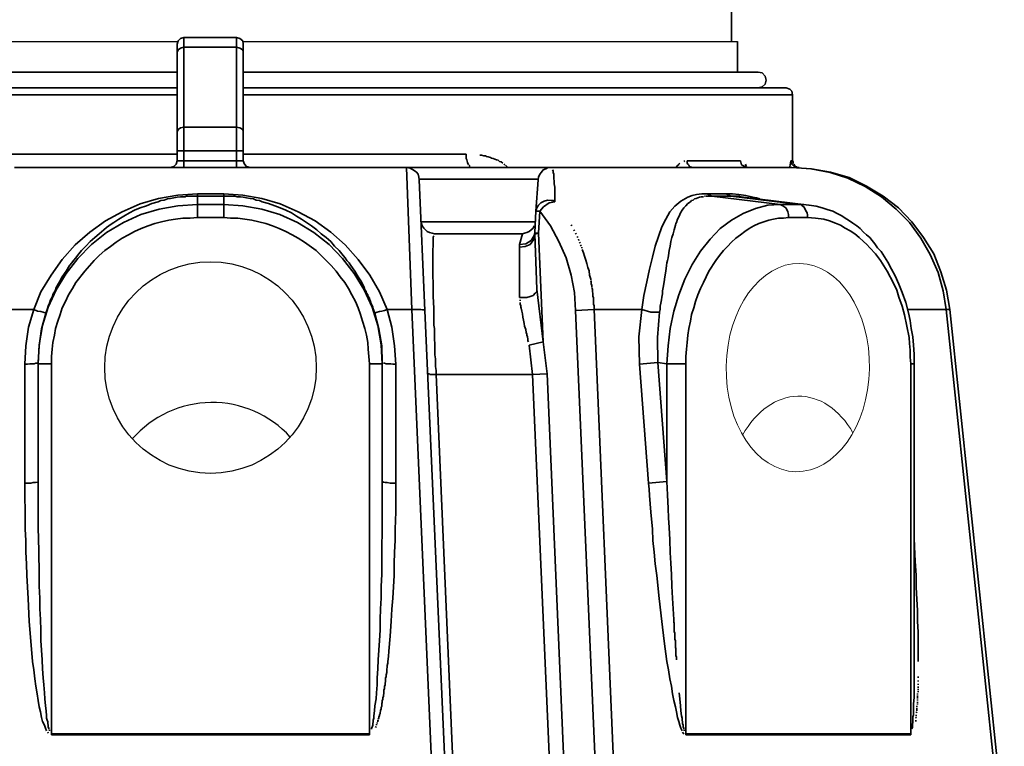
# Model space of a CAD drawing. Header units: millimetres. Extents: x -1661 to 8978, y 10537 to 15989.
# Tile 23 of 24: x 8079 to 8823, y 13849 to 14398. Entities that reach past the tile are written whole.
import ezdxf

# ---------------------------------------------------------------- set-up
doc = ezdxf.new("R2010")
doc.units = ezdxf.units.MM
doc.layers.add('C00-00-00-BLACK', color=7, linetype='Continuous')
doc.layers.add('Domyślne', color=7, linetype='Continuous')

# ---------------------------------------------------------------- blocks, each defined once
blk = doc.blocks.new('A$C54842E76')
at = {"layer": 'C00-00-00-BLACK', "color": 7, "linetype": 'Continuous', "lineweight": 35}
for p, q in [((833.77, 1714.91), (833.77, 1744.91)), ((414.77, 1712.93), (415.61, 1715.47)), ((414.77, 1706.99), (414.77, 1712.93)), ((415.61, 1715.47), (417.31, 1717.16)), ((417.31, 1717.16), (419.84, 1718.01)), ((419.84, 1710.8), (419.84, 1718.01)), ((459.67, 1718.01), (419.84, 1718.01)), ((459.67, 1718.01), (459.67, 1710.8)), ((462.21, 1717.16), (459.67, 1718.01)), ((464.33, 1715.47), (462.21, 1717.16)), ((464.76, 1712.93), (464.33, 1715.47)), ((464.76, 1712.93), (464.76, 1706.99)), ((838.44, 1691.74), (838.44, 1714.91)), ((414.77, 1706.99), (415.61, 1708.69)), ((414.77, 1646.83), (414.77, 1706.99)), ((415.61, 1708.69), (417.31, 1709.96)), ((417.31, 1709.96), (419.84, 1710.8)), ((419.84, 1650.23), (419.84, 1710.8)), ((459.67, 1710.8), (419.84, 1710.8)), ((459.67, 1710.8), (459.67, 1650.23)), ((462.21, 1709.96), (459.67, 1710.8)), ((464.33, 1708.69), (462.21, 1709.96)), ((464.76, 1706.99), (464.33, 1708.69)), ((464.76, 1706.99), (464.76, 1646.83)), ((25.42, 1691.74), (414.77, 1691.74)), ((464.76, 1691.74), (854.11, 1691.74)), ((857.07, 1691.32), (854.11, 1691.74)), ((859.19, 1688.78), (857.07, 1691.32)), ((857.07, 1680.73), (859.19, 1682.84)), ((860.04, 1685.81), (859.19, 1688.78)), ((859.19, 1682.84), (860.04, 1685.81)), ((414.77, 1679.88), (4.66, 1679.88)), ((875.28, 1679.88), (464.76, 1679.88)), ((854.11, 1679.88), (857.07, 1680.73)), ((877.83, 1679.03), (875.28, 1679.88)), ((879.52, 1677.34), (877.83, 1679.03)), ((879.94, 1674.8), (879.52, 1677.34)), ((414.77, 1674.8), (-0.43, 1674.8)), ((879.94, 1674.8), (464.76, 1674.8)), ((879.94, 1624.81), (879.94, 1674.8)), ((414.77, 1646.83), (415.61, 1648.53)), ((414.77, 1632.43), (414.77, 1646.83)), ((415.61, 1648.53), (417.31, 1649.8)), ((417.31, 1649.8), (419.84, 1650.23)), ((459.67, 1650.23), (419.84, 1650.23)), ((419.84, 1650.23), (419.84, 1632.43)), ((459.67, 1632.43), (459.67, 1650.23)), ((462.21, 1649.8), (459.67, 1650.23)), ((464.33, 1648.53), (462.21, 1649.8)), ((464.76, 1646.83), (464.33, 1648.53)), ((464.76, 1646.83), (464.76, 1632.43)), ((414.77, 1624.81), (414.77, 1632.43)), ((419.84, 1632.43), (414.77, 1632.43)), ((459.67, 1632.43), (419.84, 1632.43)), ((419.84, 1632.43), (419.84, 1624.81)), ((459.67, 1624.81), (459.67, 1632.43)), ((464.76, 1632.43), (459.67, 1632.43)), ((464.76, 1624.81), (464.76, 1632.43)), ((246.57, 1629.89), (414.77, 1629.89)), ((413.91, 1622.27), (414.77, 1624.81)), ((419.84, 1624.81), (414.77, 1624.81)), ((459.67, 1624.81), (419.84, 1624.81)), ((419.84, 1624.81), (419.84, 1619.72)), ((459.67, 1619.72), (459.67, 1624.81)), ((464.76, 1624.81), (459.67, 1624.81)), ((464.76, 1629.89), (633.37, 1629.89)), ((465.6, 1622.27), (464.76, 1624.81)), ((633.37, 1629.89), (633.37, 1628.62)), ((633.37, 1628.62), (633.37, 1627.77)), ((633.37, 1627.77), (633.37, 1626.5)), ((633.37, 1626.5), (633.79, 1625.65)), ((633.79, 1625.65), (634.22, 1623.54)), ((634.22, 1623.54), (635.06, 1621.83)), ((643.55, 1629.04), (644.81, 1629.04)), ((644.81, 1629.04), (646.51, 1628.62)), ((646.51, 1628.62), (647.78, 1628.62)), ((647.78, 1628.62), (648.62, 1628.19)), ((648.62, 1628.19), (649.89, 1627.77)), ((649.89, 1627.77), (651.59, 1627.35)), ((651.59, 1627.35), (652.44, 1626.92)), ((652.44, 1626.92), (653.71, 1626.5)), ((653.71, 1626.5), (654.98, 1626.08)), ((654.98, 1626.08), (656.25, 1625.65)), ((656.25, 1625.65), (657.52, 1625.23)), ((657.52, 1625.23), (658.37, 1624.38)), ((658.37, 1624.38), (659.64, 1623.96)), ((659.64, 1623.96), (660.91, 1623.11)), ((793.94, 1622.27), (794.79, 1623.11)), ((797.76, 1624.38), (798.6, 1624.81)), ((800.29, 1624.81), (840.53, 1624.81)), ((800.29, 1624.81), (800.29, 1623.96)), ((800.29, 1623.96), (800.29, 1623.11)), ((800.29, 1623.11), (800.72, 1622.27)), ((840.53, 1624.81), (841.39, 1621.83)), ((877.83, 1620.14), (878.67, 1624.81)), ((878.67, 1624.81), (879.94, 1624.81)), ((878.67, 1624.81), (879.52, 1622.27)), ((880.36, 1623.96), (879.94, 1624.81)), ((880.36, 1622.69), (880.36, 1623.96)), ((588.04, 1619.72), (291.9, 1619.72)), ((409.68, 1619.72), (412.21, 1620.56)), ((412.21, 1620.56), (413.91, 1622.27)), ((467.29, 1620.56), (465.6, 1622.27)), ((469.84, 1619.72), (467.29, 1620.56)), ((588.04, 1619.72), (697.34, 1619.72)), ((592.27, 1512.53), (588.04, 1619.72)), ((591, 1619.29), (588.04, 1619.72)), ((593.97, 1617.6), (591, 1619.29)), ((595.66, 1616.33), (593.97, 1617.6)), ((596.93, 1614.64), (595.66, 1616.33)), ((635.49, 1621.41), (635.91, 1620.56)), ((661.76, 1622.27), (662.61, 1621.83)), ((663.04, 1621.41), (663.88, 1620.56)), ((663.88, 1620.56), (664.73, 1619.72)), ((690.15, 1616.33), (688.88, 1614.64)), ((691.42, 1618.02), (690.15, 1616.33)), ((693.54, 1618.87), (691.42, 1618.02)), ((695.22, 1619.72), (693.54, 1618.87)), ((696.5, 1619.72), (695.22, 1619.72)), ((697.34, 1619.72), (696.5, 1619.72)), ((879.52, 1619.72), (697.34, 1619.72)), ((698.61, 1618.02), (699.04, 1617.18)), ((699.04, 1617.18), (699.04, 1615.91)), ((699.04, 1615.91), (699.46, 1614.64)), ((792.25, 1620.14), (792.67, 1620.99)), ((792.67, 1620.99), (793.51, 1621.41)), ((793.51, 1621.41), (793.94, 1622.27)), ((800.72, 1622.27), (801.56, 1621.41)), ((801.56, 1621.41), (801.99, 1620.56)), ((801.99, 1620.56), (802.83, 1620.14)), ((803.26, 1620.14), (804.1, 1619.72)), ((841.39, 1621.83), (844.36, 1620.14)), ((844.36, 1622.27), (844.79, 1621.41)), ((844.79, 1621.41), (845.2, 1620.56)), ((879.52, 1622.27), (881.22, 1620.56)), ((893.92, 1618.87), (879.52, 1619.72)), ((894.35, 1618.87), (879.52, 1619.72)), ((881.63, 1621.41), (880.79, 1622.27)), ((881.22, 1620.56), (883.76, 1619.72)), ((882.06, 1620.56), (881.63, 1621.41)), ((882.91, 1620.14), (882.06, 1620.56)), ((883.76, 1619.72), (882.91, 1620.14)), ((885.03, 1619.72), (883.76, 1619.72)), ((885.03, 1619.72), (883.76, 1619.72)), ((908.34, 1615.91), (893.92, 1618.87)), ((908.75, 1616.33), (894.35, 1618.87)), ((921.89, 1611.67), (908.34, 1615.91)), ((922.74, 1612.1), (908.75, 1616.33)), ((597.36, 1612.52), (596.93, 1614.64)), ((597.78, 1610.4), (597.36, 1612.52)), ((597.78, 1610.83), (687.59, 1610.83)), ((597.78, 1610.4), (602.02, 1511.69)), ((685.91, 1586.68), (687.59, 1610.4)), ((688.02, 1612.52), (687.59, 1610.4)), ((688.88, 1614.64), (688.02, 1612.52)), ((699.46, 1614.64), (699.46, 1613.37)), ((699.46, 1613.37), (699.46, 1611.25)), ((699.46, 1611.25), (699.88, 1609.56)), ((699.88, 1609.56), (699.88, 1607.43)), ((935.02, 1605.31), (921.89, 1611.67)), ((935.86, 1605.74), (922.74, 1612.1)), ((699.88, 1607.43), (700.31, 1604.89)), ((700.31, 1604.89), (700.31, 1603.62)), ((700.31, 1603.62), (700.31, 1602.35)), ((700.31, 1602.35), (700.31, 1601.08)), ((700.31, 1601.08), (700.31, 1599.81)), ((947.31, 1597.69), (935.02, 1605.31)), ((948.58, 1598.12), (935.86, 1605.74)), ((400.78, 1596.42), (386.8, 1592.18)), ((400.36, 1593.87), (395.69, 1592.6)), ((402.48, 1594.72), (400.36, 1593.87)), ((415.19, 1598.96), (400.78, 1596.42)), ((405.02, 1595.14), (402.48, 1594.72)), ((407.57, 1595.99), (405.02, 1595.14)), ((409.68, 1596.42), (407.57, 1595.99)), ((412.21, 1596.85), (409.68, 1596.42)), ((414.77, 1597.27), (412.21, 1596.85)), ((417.31, 1597.69), (414.77, 1597.27)), ((430.02, 1599.81), (415.19, 1598.96)), ((419.43, 1597.69), (417.31, 1597.69)), ((420.7, 1597.69), (419.43, 1597.69)), ((421.54, 1598.12), (420.7, 1597.69)), ((422.81, 1598.12), (421.54, 1598.12)), ((423.66, 1598.12), (422.81, 1598.12)), ((424.93, 1598.12), (423.66, 1598.12)), ((425.78, 1598.12), (424.93, 1598.12)), ((426.62, 1598.12), (425.78, 1598.12)), ((427.89, 1598.12), (426.62, 1598.12)), ((428.75, 1598.12), (427.89, 1598.12)), ((430.02, 1598.12), (428.75, 1598.12)), ((430.02, 1598.12), (430.02, 1599.81)), ((449.93, 1599.81), (430.02, 1599.81)), ((430.02, 1591.76), (430.02, 1598.12)), ((449.93, 1598.12), (430.02, 1598.12)), ((449.93, 1598.12), (449.93, 1599.81)), ((464.33, 1598.96), (449.93, 1599.81)), ((449.93, 1591.76), (449.93, 1598.12)), ((451.61, 1598.12), (449.93, 1598.12)), ((453.31, 1598.12), (451.61, 1598.12)), ((455, 1598.12), (453.31, 1598.12)), ((456.71, 1598.12), (455, 1598.12)), ((458.4, 1598.12), (456.71, 1598.12)), ((460.1, 1597.69), (458.4, 1598.12)), ((462.63, 1597.69), (460.1, 1597.69)), ((464.76, 1597.27), (462.63, 1597.69)), ((478.74, 1596.42), (464.33, 1598.96)), ((467.29, 1596.85), (464.76, 1597.27)), ((469.84, 1596.42), (467.29, 1596.85)), ((472.39, 1595.99), (469.84, 1596.42)), ((474.5, 1595.14), (472.39, 1595.99)), ((477.04, 1594.72), (474.5, 1595.14)), ((479.15, 1593.87), (477.04, 1594.72)), ((492.71, 1592.18), (478.74, 1596.42)), ((483.82, 1592.6), (479.15, 1593.87)), ((688.02, 1591.33), (689.72, 1593.03)), ((689.72, 1593.03), (692.26, 1594.3)), ((696.07, 1593.03), (691.84, 1590.06)), ((692.26, 1594.3), (694.81, 1595.14)), ((694.81, 1595.14), (697.77, 1594.72)), ((700.31, 1593.87), (696.07, 1593.03)), ((697.77, 1594.72), (699.04, 1594.72)), ((699.04, 1594.72), (700.31, 1593.87)), ((700.31, 1599.81), (700.31, 1598.54)), ((700.31, 1598.54), (700.31, 1596.85)), ((700.31, 1596.85), (700.31, 1595.57)), ((700.31, 1595.57), (700.31, 1593.87)), ((795.64, 1594.3), (790.97, 1590.49)), ((800.72, 1597.27), (795.64, 1594.3)), ((804.1, 1598.54), (800.72, 1597.27)), ((802.83, 1593.87), (800.72, 1592.6)), ((803.68, 1594.72), (802.83, 1593.87)), ((804.96, 1595.14), (803.68, 1594.72)), ((807.5, 1599.39), (804.1, 1598.54)), ((805.8, 1595.99), (804.96, 1595.14)), ((807.08, 1596.42), (805.8, 1595.99)), ((808.35, 1596.85), (807.08, 1596.42)), ((811.31, 1599.81), (807.5, 1599.39)), ((809.62, 1597.27), (808.35, 1596.85)), ((810.89, 1597.69), (809.62, 1597.27)), ((812.58, 1597.69), (810.89, 1597.69)), ((815.54, 1599.81), (811.31, 1599.81)), ((814.28, 1598.12), (813.42, 1598.12)), ((815.54, 1598.12), (814.69, 1598.12)), ((818.94, 1598.12), (815.54, 1599.81)), ((829.94, 1599.81), (815.54, 1599.81)), ((816.39, 1598.12), (815.54, 1598.12)), ((817.67, 1598.12), (816.81, 1598.12)), ((818.94, 1598.12), (818.09, 1598.12)), ((870.63, 1591.76), (818.94, 1598.12)), ((833.34, 1598.12), (818.94, 1598.12)), ((833.34, 1598.12), (829.94, 1599.81)), ((834.61, 1599.81), (829.94, 1599.81)), ((885.03, 1591.76), (833.34, 1598.12)), ((834.2, 1598.12), (833.34, 1598.12)), ((835.46, 1598.12), (834.2, 1598.12)), ((839.27, 1599.39), (834.61, 1599.81)), ((836.73, 1598.12), (835.46, 1598.12)), ((838, 1598.12), (836.73, 1598.12)), ((839.69, 1598.12), (838, 1598.12)), ((844.79, 1598.54), (839.27, 1599.39)), ((840.96, 1597.69), (839.69, 1598.12)), ((892.22, 1591.33), (840.96, 1597.69)), ((849.86, 1597.27), (844.79, 1598.54)), ((852.82, 1596.85), (849.86, 1597.27)), ((855.37, 1595.99), (852.82, 1596.85)), ((958.32, 1588.37), (947.31, 1597.69)), ((960, 1589.22), (948.58, 1598.12)), ((373.24, 1586.25), (360.54, 1579.47)), ((386.8, 1592.18), (373.24, 1586.25)), ((382.57, 1587.52), (378.76, 1585.41)), ((386.8, 1589.22), (382.57, 1587.52)), ((391.46, 1590.91), (386.8, 1589.22)), ((401.21, 1588.37), (387.23, 1584.14)), ((395.69, 1592.6), (391.46, 1590.91)), ((415.19, 1590.91), (401.21, 1588.37)), ((430.02, 1591.76), (415.19, 1590.91)), ((430.02, 1582.01), (430.02, 1591.76)), ((449.93, 1591.76), (430.02, 1591.76)), ((449.93, 1582.01), (449.93, 1591.76)), ((464.33, 1590.91), (449.93, 1591.76)), ((478.74, 1588.37), (464.33, 1590.91)), ((492.3, 1584.14), (478.74, 1588.37)), ((488.48, 1590.91), (483.82, 1592.6)), ((492.71, 1589.22), (488.48, 1590.91)), ((506.27, 1586.25), (492.71, 1592.18)), ((496.95, 1587.52), (492.71, 1589.22)), ((501.19, 1585.41), (496.95, 1587.52)), ((518.98, 1579.47), (506.27, 1586.25)), ((685.05, 1570.58), (685.91, 1586.68)), ((685.91, 1586.68), (686.75, 1589.22)), ((686.75, 1586.68), (685.91, 1586.68)), ((686.75, 1589.22), (688.02, 1591.33)), ((688.88, 1586.68), (686.75, 1586.68)), ((688.02, 1570.15), (688.88, 1586.68)), ((691.84, 1590.06), (688.88, 1586.68)), ((696.92, 1575.66), (688.88, 1586.68)), ((787.16, 1586.25), (784.2, 1580.74)), ((790.97, 1590.49), (787.16, 1586.25)), ((796.49, 1587.52), (795.21, 1585.41)), ((797.76, 1589.22), (796.49, 1587.52)), ((799.45, 1590.91), (797.76, 1589.22)), ((800.72, 1592.6), (799.45, 1590.91)), ((851.98, 1588.79), (842.66, 1584.98)), ((861.31, 1591.33), (851.98, 1588.79)), ((870.63, 1591.76), (861.31, 1591.33)), ((872.74, 1590.91), (870.63, 1591.76)), ((885.03, 1591.76), (870.63, 1591.76)), ((874.86, 1589.22), (872.74, 1590.91)), ((875.7, 1587.95), (874.86, 1589.22)), ((876.56, 1586.25), (875.7, 1587.95)), ((876.97, 1584.14), (876.56, 1586.25)), ((886.3, 1591.76), (885.03, 1591.76)), ((888.42, 1591.76), (885.03, 1591.76)), ((887.15, 1590.91), (886.3, 1591.76)), ((888.42, 1590.06), (887.15, 1590.91)), ((892.22, 1591.33), (888.42, 1591.76)), ((889.26, 1588.79), (888.42, 1590.06)), ((890.11, 1587.1), (889.26, 1588.79)), ((890.96, 1585.41), (890.11, 1587.1)), ((897.75, 1590.49), (892.65, 1591.33)), ((902.4, 1589.22), (897.75, 1590.49)), ((906.21, 1587.95), (902.4, 1589.22)), ((910.45, 1586.68), (906.21, 1587.95)), ((913.84, 1584.98), (910.45, 1586.68)), ((968.49, 1578.2), (958.32, 1588.37)), ((970.18, 1578.62), (960, 1589.22)), ((360.54, 1579.47), (348.67, 1571)), ((374.1, 1578.2), (361.38, 1570.58)), ((366.88, 1578.2), (364.77, 1576.93)), ((370.7, 1580.74), (366.88, 1578.2)), ((374.51, 1582.86), (370.7, 1580.74)), ((387.23, 1584.14), (374.1, 1578.2)), ((378.76, 1585.41), (374.51, 1582.86)), ((402.9, 1578.62), (397.82, 1577.35)), ((408.41, 1579.89), (402.9, 1578.62)), ((413.5, 1580.74), (408.41, 1579.89)), ((419, 1581.59), (413.5, 1580.74)), ((424.5, 1581.59), (419, 1581.59)), ((430.02, 1582.01), (424.5, 1581.59)), ((449.93, 1582.01), (430.02, 1582.01)), ((455, 1581.59), (449.93, 1582.01)), ((460.53, 1581.59), (455, 1581.59)), ((466.02, 1580.74), (460.53, 1581.59)), ((471.12, 1579.89), (466.02, 1580.74)), ((476.62, 1578.62), (471.12, 1579.89)), ((481.71, 1577.35), (476.62, 1578.62)), ((505.85, 1578.2), (492.3, 1584.14)), ((505, 1582.86), (501.19, 1585.41)), ((508.82, 1580.74), (505, 1582.86)), ((518.13, 1570.58), (505.85, 1578.2)), ((512.63, 1578.2), (508.82, 1580.74)), ((516.45, 1575.66), (512.63, 1578.2)), ((530.84, 1571), (518.98, 1579.47)), ((599.06, 1579.47), (599.49, 1577.35)), ((599.49, 1578.62), (685.48, 1578.62)), ((784.2, 1580.74), (781.24, 1574.81)), ((792.25, 1578.2), (791.82, 1577.35)), ((793.1, 1580.74), (792.25, 1578.2)), ((794.37, 1582.86), (793.1, 1580.74)), ((795.21, 1585.41), (794.37, 1582.86)), ((833.77, 1579.89), (825.28, 1573.54)), ((842.66, 1584.98), (833.77, 1579.89)), ((858.34, 1578.62), (854.52, 1577.35)), ((862.15, 1579.89), (858.34, 1578.62)), ((865.54, 1580.74), (862.15, 1579.89)), ((869.34, 1581.59), (865.54, 1580.74)), ((873.17, 1581.59), (869.34, 1581.59)), ((876.97, 1582.01), (873.17, 1581.59)), ((876.97, 1582.01), (876.97, 1584.14)), ((891.38, 1582.01), (876.97, 1582.01)), ((891.38, 1583.71), (890.96, 1585.41)), ((891.38, 1582.01), (891.38, 1583.71)), ((897.32, 1581.59), (891.38, 1582.01)), ((903.67, 1580.74), (897.32, 1581.59)), ((907.9, 1579.47), (903.67, 1580.74)), ((912.57, 1577.78), (907.9, 1579.47)), ((917.23, 1583.29), (913.84, 1584.98)), ((919.76, 1581.59), (917.23, 1583.29)), ((922.31, 1579.89), (919.76, 1581.59)), ((925.7, 1577.78), (922.31, 1579.89)), ((976.96, 1566.34), (968.49, 1578.2)), ((979.08, 1566.76), (970.18, 1578.62)), ((348.67, 1571), (337.66, 1561.26)), ((359.26, 1572.7), (355.88, 1569.72)), ((361.38, 1574.39), (359.26, 1572.7)), ((363.08, 1575.66), (361.38, 1574.39)), ((364.77, 1576.93), (363.08, 1575.66)), ((382.57, 1571.43), (377.9, 1568.88)), ((387.65, 1573.54), (382.57, 1571.43)), ((392.73, 1575.66), (387.65, 1573.54)), ((397.82, 1577.35), (392.73, 1575.66)), ((486.78, 1575.66), (481.71, 1577.35)), ((491.87, 1573.54), (486.78, 1575.66)), ((496.95, 1571.43), (491.87, 1573.54)), ((501.61, 1568.88), (496.95, 1571.43)), ((520.26, 1572.7), (516.45, 1575.66)), ((523.65, 1569.72), (520.26, 1572.7)), ((541.86, 1561.26), (530.84, 1571)), ((599.49, 1577.35), (599.9, 1575.66)), ((599.9, 1575.66), (601.18, 1573.97)), ((601.18, 1573.97), (602.45, 1572.7)), ((602.45, 1572.7), (603.72, 1571.43)), ((603.72, 1571.43), (605.41, 1570.58)), ((679.13, 1570.58), (680.82, 1571.43)), ((680.82, 1571.43), (682.52, 1572.7)), ((682.52, 1572.7), (683.79, 1573.97)), ((683.79, 1573.97), (684.63, 1575.66)), ((703.28, 1563.8), (696.92, 1575.66)), ((712.59, 1576.51), (713.02, 1575.66)), ((714.73, 1572.7), (715.14, 1571.85)), ((781.24, 1574.81), (778.68, 1567.61)), ((790.54, 1572.7), (789.7, 1569.72)), ((790.97, 1574.39), (790.54, 1572.7)), ((791.39, 1576.08), (790.97, 1574.39)), ((791.82, 1577.35), (791.39, 1576.08)), ((825.28, 1573.54), (817.67, 1565.49)), ((843.93, 1571.43), (840.53, 1568.88)), ((847.32, 1573.54), (843.93, 1571.43)), ((850.71, 1575.66), (847.32, 1573.54)), ((854.52, 1577.35), (850.71, 1575.66)), ((916.37, 1576.08), (912.57, 1577.78)), ((919.76, 1573.97), (916.37, 1576.08)), ((923.59, 1571.85), (919.76, 1573.97)), ((926.97, 1569.72), (923.59, 1571.85)), ((928.66, 1575.66), (925.7, 1577.78)), ((931.2, 1573.54), (928.66, 1575.66)), ((933.75, 1571), (931.2, 1573.54)), ((935.86, 1568.88), (933.75, 1571)), ((349.09, 1563.8), (345.7, 1560.41)), ((352.49, 1566.76), (349.09, 1563.8)), ((361.38, 1570.58), (349.95, 1561.68)), ((355.88, 1569.72), (352.49, 1566.76)), ((368.58, 1563.37), (364.35, 1559.99)), ((373.24, 1566.34), (368.58, 1563.37)), ((377.9, 1568.88), (373.24, 1566.34)), ((506.27, 1566.34), (501.61, 1568.88)), ((510.93, 1563.37), (506.27, 1566.34)), ((519.82, 1557.01), (510.93, 1563.37)), ((529.57, 1561.68), (518.13, 1570.58)), ((527.45, 1566.76), (523.65, 1569.72)), ((530.84, 1563.8), (527.45, 1566.76)), ((533.82, 1560.41), (530.84, 1563.8)), ((605.41, 1570.58), (607.52, 1570.15)), ((607.52, 1570.15), (609.22, 1569.72)), ((608.8, 1568.03), (608.38, 1567.18)), ((608.38, 1567.18), (608.38, 1565.49)), ((608.38, 1565.49), (608.38, 1564.22)), ((608.38, 1564.22), (608.38, 1562.53)), ((609.22, 1569.72), (675.74, 1569.72)), ((673.62, 1561.68), (675.74, 1569.72)), ((675.74, 1569.72), (677.43, 1570.15)), ((677.43, 1570.15), (679.13, 1570.58)), ((678.29, 1562.1), (682.52, 1564.64)), ((681.66, 1561.68), (684.21, 1565.07)), ((682.52, 1564.64), (684.63, 1568.45)), ((684.21, 1565.07), (685.05, 1569.3)), ((684.63, 1568.45), (685.05, 1570.58)), ((685.05, 1570.58), (685.91, 1570.15)), ((685.05, 1569.3), (685.05, 1570.58)), ((685.91, 1569.72), (685.05, 1569.3)), ((686.75, 1527.78), (685.05, 1569.3)), ((685.91, 1570.15), (688.02, 1570.15)), ((688.02, 1570.15), (685.91, 1569.72)), ((691.42, 1487.96), (688.02, 1570.15)), ((708.78, 1551.51), (703.28, 1563.8)), ((715.99, 1570.15), (716.41, 1569.3)), ((717.26, 1567.61), (717.69, 1566.76)), ((718.1, 1565.49), (718.53, 1564.64)), ((718.96, 1563.37), (719.37, 1562.53)), ((778.68, 1567.61), (776.14, 1560.41)), ((788.01, 1563.8), (787.58, 1560.41)), ((788.86, 1566.76), (788.01, 1563.8)), ((789.7, 1569.72), (788.86, 1566.76)), ((817.67, 1565.49), (810.46, 1556.59)), ((833.77, 1563.37), (830.81, 1559.99)), ((837.16, 1566.34), (833.77, 1563.37)), ((840.53, 1568.88), (837.16, 1566.34)), ((930.36, 1566.76), (926.97, 1569.72)), ((933.75, 1563.8), (930.36, 1566.76)), ((936.29, 1561.68), (933.75, 1563.8)), ((938.41, 1566.76), (935.86, 1568.88)), ((940.11, 1564.64), (938.41, 1566.76)), ((942.22, 1562.1), (940.11, 1564.64)), ((984.15, 1554.05), (976.96, 1566.34)), ((986.71, 1554.47), (979.08, 1566.76)), ((337.66, 1561.26), (327.91, 1550.24)), ((342.32, 1557.01), (339.36, 1553.2)), ((349.95, 1561.68), (339.77, 1551.09)), ((345.7, 1560.41), (342.32, 1557.01)), ((360.11, 1557.01), (355.88, 1553.2)), ((364.35, 1559.99), (360.11, 1557.01)), ((527.45, 1549.39), (519.82, 1557.01)), ((539.74, 1551.09), (529.57, 1561.68)), ((537.2, 1557.01), (533.82, 1560.41)), ((540.17, 1553.2), (537.2, 1557.01)), ((551.6, 1550.24), (541.86, 1561.26)), ((608.38, 1560.41), (607.95, 1557.87)), ((607.95, 1557.87), (607.95, 1555.32)), ((608.38, 1562.53), (608.38, 1560.41)), ((673.62, 1561.68), (678.29, 1562.1)), ((673.62, 1559.56), (673.62, 1561.68)), ((673.62, 1559.56), (677.86, 1559.99)), ((673.62, 1521.43), (673.62, 1559.56)), ((677.86, 1559.99), (681.66, 1561.68)), ((719.8, 1561.26), (720.22, 1560.41)), ((720.65, 1559.56), (720.65, 1558.72)), ((721.07, 1557.87), (721.92, 1555.32)), ((776.14, 1560.41), (774.02, 1551.93)), ((786.74, 1557.01), (786.31, 1553.2)), ((787.58, 1560.41), (786.74, 1557.01)), ((810.46, 1556.59), (804.1, 1546.43)), ((827.83, 1557.01), (824.87, 1553.2)), ((830.81, 1559.99), (827.83, 1557.01)), ((938.41, 1559.14), (936.29, 1561.68)), ((942.64, 1554.47), (938.41, 1559.14)), ((944.34, 1559.14), (942.22, 1562.1)), ((946.88, 1556.17), (944.34, 1559.14)), ((949.42, 1552.36), (946.88, 1556.17)), ((327.91, 1550.24), (319.44, 1538.38)), ((339.77, 1551.09), (330.87, 1539.65)), ((336.39, 1549.39), (335.11, 1547.7)), ((338.07, 1551.51), (336.39, 1549.39)), ((339.36, 1553.2), (338.07, 1551.51)), ((352.06, 1549.39), (344.86, 1541.34)), ((355.88, 1553.2), (352.06, 1549.39)), ((531.27, 1545.58), (527.45, 1549.39)), ((548.64, 1539.65), (539.74, 1551.09)), ((541.86, 1551.51), (540.17, 1553.2)), ((543.13, 1549.39), (541.86, 1551.51)), ((544.83, 1547.7), (543.13, 1549.39)), ((560.5, 1538.38), (551.6, 1550.24)), ((607.95, 1555.32), (607.95, 1552.78)), ((607.95, 1552.78), (607.95, 1549.82)), ((607.95, 1549.82), (607.95, 1546.43)), ((712.59, 1538.38), (708.78, 1551.51)), ((721.92, 1555.32), (722.76, 1552.78)), ((722.76, 1552.78), (723.61, 1549.82)), ((723.61, 1549.82), (724.46, 1547.28)), ((774.02, 1551.93), (771.91, 1543.03)), ((785.47, 1549.39), (785.04, 1547.7)), ((785.9, 1551.51), (785.47, 1549.39)), ((786.31, 1553.2), (785.9, 1551.51)), ((821.91, 1549.39), (816.81, 1541.34)), ((824.87, 1553.2), (821.91, 1549.39)), ((946.45, 1549.39), (942.64, 1554.47)), ((951.54, 1541.34), (946.45, 1549.39)), ((951.97, 1548.12), (949.42, 1552.36)), ((990.1, 1540.49), (984.15, 1554.05)), ((992.21, 1540.92), (986.71, 1554.47)), ((330.87, 1541.34), (327.91, 1537.11)), ((333.43, 1545.58), (330.87, 1541.34)), ((335.11, 1547.7), (333.43, 1545.58)), ((344.86, 1541.34), (338.07, 1532.87)), ((535.08, 1541.34), (531.27, 1545.58)), ((538.05, 1537.11), (535.08, 1541.34)), ((546.1, 1545.58), (544.83, 1547.7)), ((549.07, 1541.34), (546.1, 1545.58)), ((551.6, 1537.11), (549.07, 1541.34)), ((607.95, 1546.43), (607.95, 1543.03)), ((607.95, 1543.03), (607.95, 1539.22)), ((724.46, 1547.28), (725.31, 1544.3)), ((725.31, 1544.3), (726.15, 1541.76)), ((726.15, 1541.76), (726.58, 1538.38)), ((771.91, 1543.03), (769.79, 1533.3)), ((784.2, 1541.34), (783.35, 1537.11)), ((784.62, 1545.58), (784.2, 1541.34)), ((785.04, 1547.7), (784.62, 1545.58)), ((804.1, 1546.43), (798.6, 1535.41)), ((816.81, 1541.34), (812.58, 1532.87)), ((956.2, 1532.45), (951.54, 1541.34)), ((954.93, 1543.03), (951.97, 1548.12)), ((957.47, 1537.95), (954.93, 1543.03)), ((996.44, 1526.94), (992.21, 1540.92)), ((319.44, 1538.38), (311.82, 1525.67)), ((330.87, 1539.65), (323.25, 1527.36)), ((327.91, 1537.11), (325.8, 1533.3)), ((541.44, 1532.87), (538.05, 1537.11)), ((556.26, 1527.36), (548.64, 1539.65)), ((554.15, 1533.3), (551.6, 1537.11)), ((567.71, 1525.67), (560.5, 1538.38)), ((607.95, 1539.22), (608.38, 1531.17)), ((715.14, 1525.24), (712.59, 1538.38)), ((726.58, 1538.38), (727.43, 1535.41)), ((727.43, 1535.41), (727.43, 1534.57)), ((727.43, 1534.14), (727.85, 1533.3)), ((783.35, 1537.11), (782.92, 1533.3)), ((798.6, 1535.41), (793.94, 1523.55)), ((960.44, 1531.6), (957.47, 1537.95)), ((993.91, 1526.51), (990.1, 1540.49)), ((323.25, 1527.36), (317.32, 1514.23)), ((322.41, 1526.51), (321.14, 1524.4)), ((323.25, 1529.05), (322.41, 1526.51)), ((325.8, 1533.3), (323.25, 1529.05)), ((335.54, 1528.21), (332.57, 1523.55)), ((338.07, 1532.87), (335.54, 1528.21)), ((544.4, 1528.21), (541.44, 1532.87)), ((546.94, 1523.55), (544.4, 1528.21)), ((556.26, 1529.05), (554.15, 1533.3)), ((556.69, 1527.36), (556.26, 1529.05)), ((562.2, 1514.23), (556.26, 1527.36)), ((557.53, 1526.09), (556.69, 1527.36)), ((557.95, 1524.82), (557.53, 1526.09)), ((608.38, 1531.17), (608.38, 1522.28)), ((685.48, 1524.82), (686.75, 1526.09)), ((686.75, 1526.94), (686.75, 1527.78)), ((691.42, 1487.96), (686.75, 1527.78)), ((686.75, 1526.09), (686.75, 1526.94)), ((727.85, 1533.3), (727.85, 1532.45)), ((727.85, 1532.45), (727.85, 1531.6)), ((727.85, 1531.6), (728.28, 1530.75)), ((728.28, 1530.75), (728.28, 1529.9)), ((728.28, 1529.9), (728.28, 1529.05)), ((728.28, 1528.63), (728.7, 1527.78)), ((728.7, 1527.78), (728.7, 1526.51)), ((728.7, 1526.51), (728.7, 1525.67)), ((769.79, 1533.3), (767.68, 1523.13)), ((782.08, 1529.05), (781.65, 1526.51)), ((781.65, 1526.51), (781.65, 1524.4)), ((782.92, 1533.3), (782.08, 1529.05)), ((810.46, 1528.21), (808.35, 1523.55)), ((812.58, 1532.87), (810.46, 1528.21)), ((958.74, 1526.94), (956.2, 1532.45)), ((960.44, 1521.86), (958.74, 1526.94)), ((962.98, 1525.24), (960.44, 1531.6)), ((996.03, 1512.53), (993.91, 1526.51)), ((999, 1512.53), (996.44, 1526.94)), ((311.82, 1525.67), (306.3, 1512.53)), ((319.02, 1519.74), (318.17, 1517.19)), ((320.28, 1521.86), (319.02, 1519.74)), ((321.14, 1524.4), (320.28, 1521.86)), ((332.57, 1523.55), (330.46, 1518.47)), ((549.49, 1518.47), (546.94, 1523.55)), ((558.81, 1523.55), (557.95, 1524.82)), ((559.23, 1522.28), (558.81, 1523.55)), ((560.09, 1521.01), (559.23, 1522.28)), ((560.5, 1519.74), (560.09, 1521.01)), ((560.93, 1518.47), (560.5, 1519.74)), ((573.64, 1512.53), (567.71, 1525.67)), ((608.38, 1522.28), (608.8, 1513.38)), ((673.62, 1521.43), (676.59, 1521.43)), ((674.03, 1518.89), (674.03, 1519.74)), ((676.59, 1521.43), (679.13, 1521.43)), ((679.13, 1521.43), (681.66, 1522.28)), ((681.66, 1522.28), (683.79, 1523.13)), ((683.79, 1523.13), (685.48, 1524.82)), ((715.99, 1511.69), (715.14, 1525.24)), ((728.7, 1525.67), (729.12, 1524.82)), ((729.12, 1524.82), (729.12, 1523.97)), ((729.12, 1523.97), (729.12, 1523.13)), ((729.12, 1523.13), (729.12, 1522.28)), ((729.12, 1522.28), (729.55, 1521.43)), ((729.55, 1521.43), (729.55, 1520.16)), ((729.55, 1520.16), (729.55, 1519.32)), ((729.55, 1519.32), (729.55, 1518.47)), ((767.68, 1523.13), (765.98, 1512.53)), ((780.81, 1519.74), (780.38, 1517.19)), ((781.24, 1521.86), (780.81, 1519.74)), ((781.65, 1524.4), (781.24, 1521.86)), ((793.94, 1523.55), (790.13, 1511.26)), ((808.35, 1523.55), (806.66, 1518.47)), ((962.98, 1515.07), (960.44, 1521.86)), ((965.53, 1517.61), (962.98, 1525.24)), ((306.3, 1512.53), (287.67, 1512.53)), ((302.49, 1498.98), (306.3, 1512.53)), ((306.3, 1512.53), (309.28, 1511.26)), ((309.28, 1511.26), (311.82, 1510.84)), ((317.32, 1514.23), (313.08, 1500.25)), ((316.48, 1512.53), (315.62, 1510.42)), ((317.32, 1515.07), (316.48, 1512.53)), ((318.17, 1517.19), (317.32, 1515.07)), ((327.91, 1513.8), (326.22, 1508.72)), ((330.46, 1518.47), (327.91, 1513.8)), ((551.6, 1513.8), (549.49, 1518.47)), ((553.3, 1508.72), (551.6, 1513.8)), ((561.35, 1516.77), (560.93, 1518.47)), ((562.2, 1515.5), (561.35, 1516.77)), ((562.62, 1514.23), (562.2, 1515.5)), ((566.44, 1500.25), (562.2, 1514.23)), ((563.05, 1512.96), (562.62, 1514.23)), ((563.48, 1511.69), (563.05, 1512.96)), ((563.89, 1510.42), (563.48, 1511.69)), ((567.71, 1510.84), (569.4, 1511.26)), ((569.4, 1511.26), (571.51, 1511.69)), ((571.51, 1511.69), (573.64, 1512.53)), ((592.27, 1512.53), (573.64, 1512.53)), ((573.64, 1512.53), (577.03, 1498.98)), ((609.22, 1119.39), (592.27, 1512.53)), ((593.97, 1512.53), (592.27, 1512.53)), ((596.09, 1512.53), (593.97, 1512.53)), ((597.78, 1512.53), (596.09, 1512.53)), ((599.06, 1512.53), (597.78, 1512.53)), ((600.33, 1512.11), (599.06, 1512.53)), ((601.6, 1512.11), (600.33, 1512.11)), ((619.4, 1119.39), (602.02, 1511.69)), ((608.8, 1513.38), (608.8, 1503.63)), ((674.03, 1516.34), (674.03, 1517.61)), ((674.46, 1515.5), (674.03, 1516.34)), ((674.46, 1514.23), (674.46, 1515.5)), ((674.89, 1513.38), (674.46, 1514.23)), ((675.32, 1511.26), (674.89, 1513.38)), ((675.74, 1509.15), (675.32, 1511.26)), ((729.96, 1512.53), (715.99, 1511.69)), ((715.99, 1511.69), (732.94, 1119.39)), ((729.55, 1518.47), (729.55, 1517.61)), ((729.55, 1517.61), (729.55, 1516.34)), ((729.55, 1516.34), (729.96, 1515.5)), ((729.96, 1515.5), (729.96, 1514.23)), ((729.96, 1514.23), (729.96, 1513.38)), ((729.96, 1513.38), (729.96, 1512.53)), ((729.96, 1512.53), (746.91, 1119.39)), ((765.98, 1512.53), (729.96, 1512.53)), ((763.86, 1491.77), (765.98, 1512.53)), ((765.98, 1512.53), (772.75, 1510.42)), ((779.96, 1512.53), (779.54, 1510.42)), ((780.38, 1517.19), (779.96, 1515.07)), ((779.96, 1515.07), (779.96, 1512.53)), ((790.13, 1511.26), (787.58, 1498.13)), ((805.39, 1513.8), (803.68, 1508.72)), ((806.66, 1518.47), (805.39, 1513.8)), ((964.67, 1508.3), (962.98, 1515.07)), ((967.63, 1509.99), (965.53, 1517.61)), ((996.03, 1512.53), (966.79, 1512.53)), ((1037.54, 1119.39), (996.03, 1512.53)), ((997.3, 1512.53), (996.03, 1512.53)), ((998.14, 1512.53), (997.3, 1512.53)), ((999, 1512.53), (998.14, 1512.53)), ((1040.1, 1119.39), (999, 1512.53)), ((311.82, 1510.84), (313.51, 1510.42)), ((315.62, 1510.42), (312.24, 1497.71)), ((313.51, 1510.42), (314.78, 1509.99)), ((326.22, 1508.72), (324.52, 1503.63)), ((554.99, 1503.63), (553.3, 1508.72)), ((567.28, 1497.71), (563.89, 1510.42)), ((563.89, 1510.42), (564.74, 1509.99)), ((564.74, 1509.99), (566.01, 1510.42)), ((566.01, 1510.42), (567.71, 1510.84)), ((676.17, 1506.61), (675.74, 1509.15)), ((676.59, 1504.48), (676.17, 1506.61)), ((677.01, 1501.94), (676.59, 1504.48)), ((772.75, 1510.42), (779.54, 1510.42)), ((779.54, 1510.42), (777.84, 1491.35)), ((803.68, 1508.72), (802.83, 1503.63)), ((966.37, 1499.82), (964.67, 1508.3)), ((968.92, 1504.06), (967.63, 1509.99)), ((969.76, 1498.13), (968.92, 1504.06)), ((300.37, 1485), (302.49, 1498.98)), ((313.08, 1500.25), (310.55, 1485.84)), ((312.24, 1497.71), (310.55, 1485)), ((322.84, 1498.13), (321.98, 1493.05)), ((324.52, 1503.63), (322.84, 1498.13)), ((556.69, 1498.13), (554.99, 1503.63)), ((557.95, 1493.05), (556.69, 1498.13)), ((568.97, 1485.84), (566.44, 1500.25)), ((569.4, 1485), (567.28, 1497.71)), ((577.03, 1498.98), (579.14, 1485)), ((608.8, 1503.63), (608.8, 1500.67)), ((608.8, 1500.67), (609.22, 1498.13)), ((609.22, 1498.13), (609.22, 1495.17)), ((677.43, 1499.82), (677.01, 1501.94)), ((678.29, 1497.28), (677.43, 1499.82)), ((678.7, 1495.17), (678.29, 1497.28)), ((787.58, 1498.13), (785.9, 1485)), ((801.56, 1498.13), (800.72, 1493.05)), ((802.83, 1503.63), (801.56, 1498.13)), ((968.06, 1491.35), (966.37, 1499.82)), ((971.02, 1491.77), (969.76, 1498.13)), ((321.98, 1493.05), (320.71, 1487.54)), ((558.81, 1487.54), (557.95, 1493.05)), ((609.22, 1495.17), (609.22, 1492.63)), ((609.22, 1492.63), (609.22, 1489.65)), ((609.22, 1489.65), (609.64, 1486.69)), ((679.13, 1493.9), (678.7, 1495.17)), ((679.13, 1493.05), (679.13, 1493.9)), ((679.56, 1491.77), (679.13, 1493.05)), ((679.98, 1490.08), (679.56, 1491.77)), ((679.98, 1488.81), (679.98, 1489.65)), ((680.4, 1487.96), (679.98, 1488.81)), ((764.28, 1471.02), (763.86, 1491.77)), ((777.84, 1491.35), (778.27, 1472.29)), ((800.72, 1493.05), (800.29, 1487.54)), ((968.49, 1486.69), (968.06, 1491.35)), ((971.45, 1485.42), (971.02, 1491.77)), ((299.53, 1471.02), (300.37, 1485)), ((310.55, 1485.84), (309.69, 1471.44)), ((310.55, 1485), (309.69, 1472.29)), ((320.28, 1482.46), (319.87, 1476.94)), ((320.71, 1487.54), (320.28, 1482.46)), ((559.23, 1482.46), (558.81, 1487.54)), ((559.66, 1476.94), (559.23, 1482.46)), ((569.82, 1471.44), (568.97, 1485.84)), ((569.82, 1472.29), (569.4, 1485)), ((579.14, 1485), (580, 1471.02)), ((609.64, 1486.69), (609.64, 1483.73)), ((609.64, 1483.73), (609.64, 1481.19)), ((680.82, 1485.42), (691.42, 1487.96)), ((683.36, 1463.39), (680.82, 1485.42)), ((694.38, 1463.81), (691.42, 1487.96)), ((785.9, 1485), (785.04, 1471.44)), ((799.87, 1482.46), (799.45, 1476.94)), ((800.29, 1487.54), (799.87, 1482.46)), ((968.92, 1481.61), (968.49, 1486.69)), ((968.92, 1476.52), (968.92, 1481.61)), ((971.88, 1478.64), (971.45, 1485.42)), ((319.87, 1476.94), (319.87, 1471.44)), ((560.09, 1471.44), (559.66, 1476.94)), ((609.64, 1481.19), (609.64, 1478.21)), ((609.64, 1478.21), (610.07, 1475.25)), ((610.07, 1475.25), (610.07, 1472.29)), ((799.45, 1476.94), (799.45, 1471.44)), ((969.33, 1471.44), (968.92, 1476.52)), ((971.88, 1471.44), (971.88, 1478.64)), ((299.53, 1381.21), (299.53, 1471.02)), ((301.65, 1471.02), (299.53, 1471.02)), ((303.33, 1471.44), (301.65, 1471.02)), ((305.46, 1471.44), (303.33, 1471.44)), ((306.73, 1471.44), (305.46, 1471.44)), ((308, 1471.86), (306.73, 1471.44)), ((308.85, 1471.86), (308, 1471.86)), ((309.69, 1471.86), (308.85, 1471.86)), ((309.69, 1471.44), (309.69, 1472.29)), ((309.69, 1471.44), (309.69, 1382.48)), ((319.87, 1471.44), (309.69, 1471.44)), ((319.87, 1471.44), (319.87, 1191.83)), ((560.09, 1191.83), (560.09, 1471.44)), ((560.09, 1471.44), (569.82, 1471.44)), ((569.82, 1471.44), (569.82, 1472.29)), ((569.82, 1382.48), (569.82, 1471.44)), ((571.51, 1471.86), (570.67, 1471.86)), ((572.79, 1471.44), (571.51, 1471.86)), ((574.48, 1471.44), (572.79, 1471.44)), ((576.18, 1471.44), (574.48, 1471.44)), ((577.87, 1471.02), (576.18, 1471.44)), ((580, 1471.02), (577.87, 1471.02)), ((580, 1471.02), (580, 1381.21)), ((610.07, 1472.29), (610.07, 1469.32)), ((610.07, 1469.32), (610.48, 1466.35)), ((778.27, 1472.29), (764.28, 1471.02)), ((771.06, 1381.21), (764.28, 1471.02)), ((785.04, 1471.44), (778.27, 1472.29)), ((778.27, 1472.29), (785.04, 1382.48)), ((785.04, 1471.44), (785.04, 1382.48)), ((799.45, 1471.44), (785.04, 1471.44)), ((799.45, 1471.44), (799.45, 1191.83)), ((969.33, 1191.83), (969.33, 1471.44)), ((969.33, 1471.44), (971.88, 1471.44)), ((971.88, 1247.76), (971.88, 1471.44)), ((605.41, 1463.81), (604.56, 1463.81)), ((606.68, 1463.39), (605.84, 1463.39)), ((607.95, 1463.39), (606.68, 1463.39)), ((609.22, 1463.39), (607.95, 1463.39)), ((610.48, 1463.39), (609.22, 1463.39)), ((610.48, 1466.35), (610.48, 1463.39)), ((610.48, 1463.39), (683.36, 1463.39)), ((610.48, 1463.39), (625.33, 1119.39)), ((683.36, 1463.39), (694.38, 1463.81)), ((698.61, 1119.39), (683.36, 1463.39)), ((709.2, 1119.39), (694.38, 1463.81)), ((302.07, 1381.21), (299.53, 1381.21)), ((299.53, 1381.21), (299.53, 1376.55)), ((304.19, 1381.21), (302.07, 1381.21)), ((305.89, 1381.64), (304.19, 1381.21)), ((307.58, 1381.64), (305.89, 1381.64)), ((309.28, 1382.05), (307.58, 1381.64)), ((309.69, 1382.48), (309.69, 1372.31)), ((569.82, 1372.31), (569.82, 1382.48)), ((570.67, 1382.05), (569.82, 1382.48)), ((571.95, 1381.64), (570.67, 1382.05)), ((573.64, 1381.64), (571.95, 1381.64)), ((575.75, 1381.21), (573.64, 1381.64)), ((577.87, 1381.21), (575.75, 1381.21)), ((580, 1381.21), (577.87, 1381.21)), ((580, 1376.98), (580, 1381.21)), ((785.04, 1382.48), (771.06, 1381.21)), ((771.06, 1381.21), (771.49, 1376.55)), ((785.04, 1382.48), (785.47, 1372.31)), ((299.53, 1376.55), (299.53, 1371.88)), ((299.53, 1371.88), (299.95, 1359.17)), ((309.69, 1372.31), (309.69, 1362.13)), ((569.82, 1362.13), (569.82, 1372.31)), ((580, 1372.31), (580, 1376.98)), ((580, 1359.6), (580, 1372.31)), ((771.49, 1376.55), (771.91, 1371.88)), ((771.91, 1371.88), (772.75, 1359.17)), ((785.47, 1372.31), (785.9, 1362.13)), ((299.95, 1359.17), (299.95, 1346.47)), ((309.69, 1362.13), (309.69, 1354.94)), ((309.69, 1354.94), (309.69, 1347.73)), ((569.82, 1354.94), (569.82, 1362.13)), ((569.82, 1347.73), (569.82, 1354.94)), ((579.57, 1346.47), (580, 1359.6)), ((772.75, 1359.17), (774.02, 1346.47)), ((785.9, 1362.13), (786.31, 1354.94)), ((786.31, 1354.94), (786.74, 1347.73)), ((309.69, 1347.73), (310.12, 1329.95)), ((569.4, 1329.95), (569.82, 1347.73)), ((786.74, 1347.73), (787.16, 1338.42)), ((299.95, 1346.47), (300.37, 1337.99)), ((579.57, 1337.99), (579.57, 1346.47)), ((774.02, 1346.47), (774.45, 1337.99)), ((300.37, 1337.99), (300.37, 1329.09)), ((579.14, 1329.09), (579.57, 1337.99)), ((774.45, 1337.99), (775.3, 1329.09)), ((787.16, 1338.42), (787.58, 1328.68)), ((972.29, 1334.61), (972.29, 1336.3)), ((972.29, 1333.34), (972.29, 1334.61)), ((972.72, 1322.32), (972.29, 1333.34)), ((300.37, 1329.09), (300.8, 1320.2)), ((310.12, 1329.95), (310.55, 1312.16)), ((569.4, 1312.16), (569.4, 1329.95)), ((578.71, 1320.2), (579.14, 1329.09)), ((775.3, 1329.09), (776.14, 1320.2)), ((787.58, 1328.68), (788.01, 1320.62)), ((300.8, 1320.2), (301.23, 1311.3)), ((578.71, 1311.3), (578.71, 1320.2)), ((776.14, 1320.2), (777.41, 1311.3)), ((788.01, 1320.62), (788.43, 1312.16)), ((973.57, 1311.3), (972.72, 1322.32)), ((301.23, 1311.3), (302.07, 1293.94)), ((310.55, 1312.16), (310.55, 1303.25)), ((568.97, 1303.25), (569.4, 1312.16)), ((578.3, 1302.84), (578.71, 1311.3)), ((777.41, 1311.3), (779.12, 1293.94)), ((788.43, 1312.16), (788.86, 1303.25)), ((973.57, 1302.41), (973.57, 1311.3)), ((310.55, 1303.25), (310.96, 1294.35)), ((568.97, 1294.35), (568.97, 1303.25)), ((577.87, 1294.35), (578.3, 1302.84)), ((788.86, 1303.25), (789.27, 1294.35)), ((974, 1293.51), (973.57, 1302.41)), ((302.07, 1293.94), (302.92, 1276.56)), ((310.96, 1294.35), (310.96, 1286.32)), ((568.55, 1286.32), (568.97, 1294.35)), ((577.03, 1285.89), (577.87, 1294.35)), ((779.12, 1293.94), (781.24, 1276.56)), ((789.27, 1294.35), (789.7, 1286.32)), ((974.42, 1285.03), (974, 1293.51)), ((310.96, 1286.32), (311.39, 1278.26)), ((568.12, 1278.26), (568.55, 1286.32)), ((576.61, 1276.99), (577.03, 1285.89)), ((789.7, 1286.32), (790.13, 1278.26)), ((974.42, 1276.99), (974.42, 1285.03)), ((302.92, 1276.56), (304.19, 1261.74)), ((311.39, 1278.26), (311.82, 1270.2)), ((568.12, 1270.2), (568.12, 1278.26)), ((575.75, 1265.54), (576.61, 1276.99)), ((781.24, 1276.56), (782.92, 1261.74)), ((790.13, 1278.26), (790.13, 1277.4)), ((790.13, 1277.4), (790.13, 1276.14)), ((790.13, 1276.14), (790.54, 1275.3)), ((790.54, 1275.3), (790.54, 1274.44)), ((790.54, 1274.44), (790.54, 1273.6)), ((790.54, 1273.6), (790.54, 1272.76)), ((974.85, 1268.51), (974.42, 1276.99)), ((311.82, 1270.2), (311.82, 1262.17)), ((567.71, 1262.17), (568.12, 1270.2)), ((574.91, 1254.11), (575.75, 1265.54)), ((790.54, 1272.76), (790.54, 1271.47)), ((790.54, 1271.47), (790.54, 1270.63)), ((790.54, 1270.63), (790.54, 1269.79)), ((790.54, 1269.79), (790.54, 1268.93)), ((790.54, 1268.93), (790.97, 1268.09)), ((790.97, 1268.09), (790.97, 1267.24)), ((790.97, 1267.24), (790.97, 1266.4)), ((790.97, 1266.4), (790.97, 1265.54)), ((790.97, 1265.54), (790.97, 1264.7)), ((974.85, 1259.61), (974.85, 1268.51)), ((304.19, 1261.74), (305.46, 1246.48)), ((311.82, 1262.17), (312.24, 1254.95)), ((567.28, 1254.95), (567.71, 1262.17)), ((782.92, 1261.74), (785.04, 1246.48)), ((790.97, 1264.7), (790.97, 1263.85)), ((790.97, 1263.85), (790.97, 1263.01)), ((790.97, 1263.01), (791.39, 1262.17)), ((791.39, 1262.17), (791.39, 1261.31)), ((791.39, 1261.31), (791.39, 1260.47)), ((791.39, 1260.47), (791.39, 1259.61)), ((791.39, 1259.61), (791.39, 1258.77)), ((791.39, 1258.77), (791.39, 1257.91)), ((974.85, 1253.26), (974.85, 1259.61)), ((312.24, 1254.95), (312.66, 1247.76)), ((566.85, 1247.76), (567.28, 1254.95)), ((574.48, 1250.29), (574.91, 1254.11)), ((791.39, 1257.91), (791.39, 1257.07)), ((791.39, 1257.07), (791.82, 1256.22)), ((791.82, 1256.22), (791.82, 1255.38)), ((791.82, 1255.38), (791.82, 1254.54)), ((791.82, 1254.54), (791.82, 1253.68)), ((791.82, 1253.68), (791.82, 1252.84)), ((791.82, 1252.41), (791.82, 1251.57)), ((791.82, 1251.57), (791.82, 1250.72)), ((791.82, 1250.72), (792.25, 1249.88)), ((974.85, 1246.48), (974.85, 1253.26)), ((305.46, 1246.48), (306.3, 1240.13)), ((312.66, 1247.76), (313.08, 1240.98)), ((566.44, 1240.98), (566.85, 1247.76)), ((573.64, 1243.52), (574.07, 1245.21)), ((573.64, 1242.25), (573.64, 1243.52)), ((574.07, 1246.48), (574.48, 1250.29)), ((574.07, 1245.21), (574.07, 1246.48)), ((785.04, 1246.48), (786.31, 1240.13)), ((792.25, 1249.88), (792.25, 1249.02)), ((792.25, 1248.61), (792.25, 1247.76)), ((971.88, 1241.39), (971.88, 1247.76)), ((306.3, 1240.13), (307.15, 1233.35)), ((313.08, 1240.98), (313.51, 1234.2)), ((566.01, 1234.2), (566.44, 1240.98)), ((572.79, 1236.32), (573.22, 1238.02)), ((572.79, 1235.04), (572.79, 1236.32)), ((573.22, 1240.55), (573.64, 1242.25)), ((573.22, 1239.29), (573.22, 1240.55)), ((573.22, 1238.02), (573.22, 1239.29)), ((786.31, 1240.13), (787.16, 1233.35)), ((971.88, 1235.04), (971.88, 1241.39)), ((307.15, 1233.35), (308, 1227.84)), ((313.51, 1234.2), (313.93, 1228.69)), ((313.93, 1228.69), (314.35, 1222.77)), ((565.59, 1222.77), (566.01, 1228.69)), ((566.01, 1228.69), (566.01, 1234.2)), ((571.51, 1227.42), (571.95, 1228.69)), ((571.95, 1229.96), (572.37, 1231.23)), ((571.95, 1228.69), (571.95, 1229.96)), ((572.37, 1233.76), (572.79, 1235.04)), ((572.37, 1232.5), (572.37, 1233.76)), ((572.37, 1231.23), (572.37, 1232.5)), ((787.16, 1233.35), (788.43, 1227.84)), ((971.88, 1229.53), (971.88, 1235.04)), ((971.88, 1224.03), (971.88, 1229.53)), ((974.85, 1234.2), (974.85, 1235.04)), ((974.85, 1231.23), (974.85, 1232.07)), ((974.85, 1228.69), (974.85, 1229.53)), ((308, 1227.84), (308.85, 1221.91)), ((308.85, 1221.91), (309.69, 1216.83)), ((314.35, 1222.77), (314.78, 1218.1)), ((565.16, 1218.1), (565.59, 1222.77)), ((570.67, 1221.07), (571.08, 1222.34)), ((570.67, 1220.21), (570.67, 1221.07)), ((571.08, 1224.88), (571.51, 1226.14)), ((571.08, 1223.61), (571.08, 1224.88)), ((571.08, 1222.34), (571.08, 1223.61)), ((571.51, 1226.14), (571.51, 1227.42)), ((788.43, 1227.84), (789.27, 1221.91)), ((789.27, 1221.91), (790.13, 1216.83)), ((794.37, 1222.77), (794.79, 1218.1)), ((971.88, 1219.37), (971.88, 1224.03)), ((974.42, 1221.49), (974.42, 1222.34)), ((974.85, 1226.57), (974.85, 1227.42)), ((974.85, 1224.88), (974.85, 1225.73)), ((974.85, 1223.18), (974.85, 1224.03)), ((309.69, 1216.83), (310.55, 1212.17)), ((314.78, 1218.1), (315.21, 1213.01)), ((564.32, 1213.01), (565.16, 1218.1)), ((569.4, 1214.71), (569.82, 1215.55)), ((569.4, 1213.44), (569.4, 1214.71)), ((569.4, 1212.59), (569.4, 1213.44)), ((569.82, 1216.83), (570.24, 1217.67)), ((569.82, 1215.55), (569.82, 1216.83)), ((570.24, 1218.94), (570.67, 1220.21)), ((570.24, 1217.67), (570.24, 1218.94)), ((790.13, 1216.83), (791.39, 1212.17)), ((794.79, 1218.1), (795.21, 1213.01)), ((971.45, 1214.28), (971.88, 1219.37)), ((971.45, 1210.48), (971.45, 1214.28)), ((974.42, 1219.79), (974.42, 1220.63)), ((974.42, 1218.51), (974.42, 1219.37)), ((974.42, 1216.83), (974.42, 1217.67)), ((974.42, 1215.14), (974.42, 1215.98)), ((974.42, 1213.85), (974.42, 1214.71)), ((310.55, 1212.17), (311.39, 1208.36)), ((311.39, 1208.36), (312.24, 1204.12)), ((315.21, 1213.01), (315.62, 1209.21)), ((315.62, 1209.21), (316.05, 1205.38)), ((563.48, 1205.38), (563.89, 1209.21)), ((563.89, 1209.21), (564.32, 1213.01)), ((567.71, 1206.24), (568.12, 1207.08)), ((567.71, 1205.38), (567.71, 1206.24)), ((568.12, 1207.93), (568.55, 1208.78)), ((568.12, 1207.08), (568.12, 1207.93)), ((568.55, 1209.62), (568.97, 1210.48)), ((568.55, 1208.78), (568.55, 1209.62)), ((568.97, 1211.75), (569.4, 1212.59)), ((568.97, 1210.48), (568.97, 1211.75)), ((791.39, 1212.17), (792.25, 1208.36)), ((792.25, 1208.36), (793.1, 1204.12)), ((795.21, 1213.01), (795.64, 1209.21)), ((795.64, 1209.21), (796.06, 1205.38)), ((971.02, 1204.54), (971.45, 1206.24)), ((971.45, 1206.24), (971.45, 1210.48)), ((973.57, 1207.51), (974, 1208.36)), ((973.57, 1205.38), (973.57, 1206.24)), ((974, 1212.17), (974, 1213.01)), ((974, 1210.48), (974, 1211.32)), ((974, 1209.21), (974, 1210.05)), ((312.24, 1204.12), (313.08, 1201.15)), ((313.08, 1201.15), (314.35, 1198.19)), ((316.05, 1205.38), (316.05, 1203.69)), ((316.05, 1203.69), (316.48, 1201.99)), ((316.48, 1201.99), (316.89, 1200.73)), ((316.89, 1200.73), (316.89, 1199.46)), ((316.89, 1199.46), (317.32, 1198.19)), ((562.62, 1199.46), (563.05, 1200.73)), ((562.62, 1198.19), (562.62, 1199.46)), ((563.05, 1201.99), (563.48, 1203.69)), ((563.05, 1200.73), (563.05, 1201.99)), ((563.48, 1203.69), (563.48, 1205.38)), ((565.59, 1198.19), (565.59, 1199.03)), ((566.01, 1199.46), (566.01, 1200.3)), ((566.44, 1201.58), (566.85, 1202.42)), ((566.44, 1200.73), (566.44, 1201.58)), ((566.85, 1202.85), (567.28, 1203.69)), ((567.28, 1204.54), (567.71, 1205.38)), ((567.28, 1203.69), (567.28, 1204.54)), ((793.1, 1204.12), (793.94, 1201.15)), ((793.94, 1201.15), (794.79, 1198.19)), ((796.06, 1205.38), (796.49, 1203.69)), ((796.49, 1203.69), (796.49, 1201.99)), ((796.49, 1201.99), (796.9, 1200.73)), ((796.9, 1200.73), (796.9, 1199.46)), ((796.9, 1199.46), (797.33, 1198.19)), ((970.6, 1199.03), (971.02, 1200.3)), ((970.6, 1197.76), (970.6, 1199.03)), ((971.02, 1202.85), (971.02, 1204.54)), ((971.02, 1201.58), (971.02, 1202.85)), ((971.02, 1200.3), (971.02, 1201.58)), ((973.16, 1203.69), (973.57, 1204.54)), ((973.16, 1201.15), (973.16, 1201.99)), ((314.35, 1198.19), (315.21, 1196.07)), ((315.21, 1196.07), (316.05, 1193.95)), ((316.89, 1193.1), (317.32, 1192.25)), ((317.32, 1198.19), (317.32, 1196.92)), ((317.32, 1196.92), (317.75, 1196.07)), ((317.75, 1196.07), (317.75, 1195.23)), ((318.17, 1194.79), (318.17, 1193.95)), ((319.87, 1191.83), (560.09, 1191.83)), ((319.87, 1191.83), (319.87, 1190.99)), ((560.09, 1190.99), (560.09, 1191.83)), ((561.78, 1196.07), (562.2, 1196.92)), ((561.78, 1195.23), (561.78, 1196.07)), ((562.2, 1196.92), (562.62, 1198.19)), ((564.74, 1196.5), (565.16, 1197.34)), ((794.79, 1198.19), (795.64, 1196.07)), ((795.64, 1196.07), (796.49, 1193.95)), ((796.9, 1193.1), (797.33, 1192.25)), ((797.33, 1198.19), (797.33, 1196.92)), ((797.33, 1196.92), (797.76, 1196.07)), ((797.33, 1192.25), (798.17, 1191.83)), ((797.76, 1196.07), (797.76, 1195.23)), ((798.17, 1194.79), (798.17, 1193.95)), ((799.45, 1191.83), (969.33, 1191.83)), ((799.45, 1191.83), (799.45, 1190.99)), ((969.33, 1190.99), (969.33, 1191.83)), ((970.18, 1195.65), (970.6, 1196.5)), ((970.6, 1196.5), (970.6, 1197.76)), ((319.87, 1190.99), (560.09, 1190.99)), ((799.45, 1190.99), (969.33, 1190.99))]:
    blk.add_line(p, q, dxfattribs=at)
at = {"layer": 'Domyślne', "color": 7, "linetype": 'Continuous', "lineweight": 25}
for p, q in [((41.1, 1714.91), (415.42, 1714.91)), ((464.43, 1714.91), (838.44, 1714.91))]:
    blk.add_line(p, q, dxfattribs=at)
blk.add_circle((439.97, 1468.57), 79.98, dxfattribs=at)
blk.add_arc((441.17, 1362.18), 79.98, 42.33691, 138.95058, dxfattribs=at)
at = {"layer": 'Domyślne', "color": 7, "linetype": 'Continuous', "lineweight": 18}
blk.add_ellipse((883.98, 1468.57), major_axis=(-1.45, -78.7), ratio=0.687779, dxfattribs=at)
blk.add_ellipse((883.98, 1368.25), major_axis=(-1.45, -78.7), ratio=0.687779, start_param=2.288712, end_param=4.048106, dxfattribs=at)

msp = doc.modelspace()

# ---------------------------------------------------------------- block references
msp.add_blockref('A$C54842E76', (7783.065, 12666.754))

doc.saveas('drawing.dxf')
